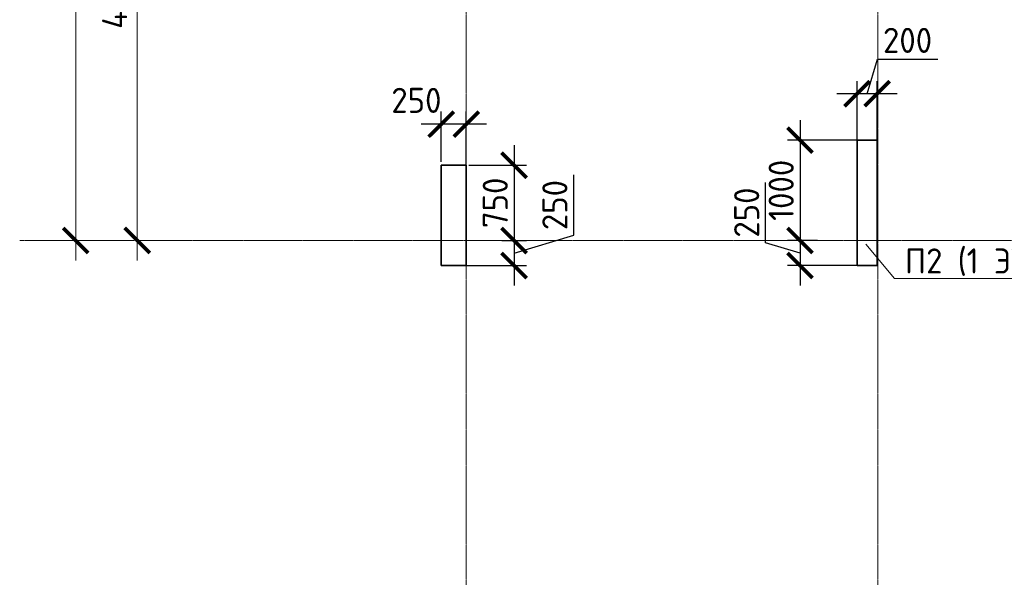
# Model space of a CAD drawing. Header units: millimetres. Extents: x 369815 to 1481759, y -423071 to -27917.
# Tile 128 of 256: x 438109 to 447915, y -125312 to -119753. Entities that reach past the tile are written whole.
import ezdxf
from ezdxf import colors
from ezdxf.entities.mleader import LeaderData, LeaderLine
from ezdxf.math import Vec2, Vec3

# ---------------------------------------------------------------- set-up
doc = ezdxf.new("R2010")
doc.units = ezdxf.units.MM
doc.linetypes.add('______5', pattern=[1100, 800, -100, 100, -100])
doc.linetypes.add('осевая', pattern=[50.8, 31.75, -6.35, 6.35, -6.35])
for name, color, linetype, lineweight in [('Выноски', 20, 'Continuous', 20), ('Оси', 40, '______5', 18), ('подоснова', 151, 'Continuous', 5), ('размер', 1, 'Continuous', 25), ('РАЗМЕРЫ', 1, 'Continuous', 9)]:
    doc.layers.add(name, color=color, linetype=linetype, lineweight=lineweight)
doc.layers.add('Колонна_ бетон', color=7, linetype='Continuous', lineweight=50, true_color=0xb4b496)
doc.styles.add('GOST-2.304_Type-B', font='GOST_Common.ttf')
doc.styles.add('ГОСТ', font='GOST_Common.ttf')
doc.dimstyles.new('СПДС', dxfattribs={"dimscale": 100, "dimtxt": 2.5, "dimasz": 2.5, "dimexe": 1.25, "dimexo": 0, "dimtad": 1, "dimdec": 0, "dimtxsty": 'GOST-2.304_Type-B', "dimblk": 'ARCHTICK', "dimcen": 2.5, "dimdle": 2, "dimadec": 0, "dimazin": 2, "dimtfac": 0.75, "dimtdec": 0, "dimtmove": 1, "dimatfit": 3, "dimfxl": 1, "dimtolj": 1, "dimarcsym": 1})

# ---------------------------------------------------------------- blocks, each defined once
blk = doc.blocks.new('_ArchTick')
at = {"color": 0, "linetype": 'ByBlock', "const_width": 0.15}
blk.add_lwpolyline([(-0.5, -0.5), (0.5, 0.5)], dxfattribs=at)
blk = doc.blocks.new('*D2368')
at = {"color": 0, "lineweight": -2, "transparency": 16777216}
for p, q in [((979756.2, -14892.9), (979756.2, 1907.1)), ((979756.2, 1707.1), (979881.2, 1707.1)), ((979756.2, -14692.9), (979881.2, -14692.9))]:
    blk.add_line(p, q, dxfattribs=at)
at = {"layer": 'DEFPOINTS', "color": 0, "transparency": 16777216}
for p in [(979756.2, 1707.1), (979756.2, 1707.1), (979756.2, -14692.9)]:
    blk.add_point(p, dxfattribs=at)
at = {"color": 0, "lineweight": -2, "transparency": 16777216, "xscale": 250, "yscale": 250, "zscale": 250}
for p, rotation in [((979756.2, 1707.1), 90), ((979756.2, -14692.9), 270)]:
    blk.add_blockref('_ArchTick', p, dxfattribs=dict(at, rotation=rotation))
at = {"color": 0, "transparency": 16777216, "insert": (979531.2, -6851.5), "char_height": 250, "width": 104166.667, "attachment_point": 5, "rotation": 90, "style": 'GOST-2.304_Type-B'}
blk.add_mtext('\\A1;16400', dxfattribs=at)
blk = doc.blocks.new('*D2349')
at = {"color": 0, "lineweight": -2, "transparency": 16777216}
for p, q in [((980368.8, -14892.9), (980368.8, -9592.9)), ((980368.8, -9792.9), (980493.8, -9792.9)), ((980368.8, -14692.9), (980493.8, -14692.9))]:
    blk.add_line(p, q, dxfattribs=at)
at = {"layer": 'DEFPOINTS', "color": 0, "transparency": 16777216}
for p in [(980368.8, -9792.9), (980368.8, -9792.9), (980368.8, -14692.9)]:
    blk.add_point(p, dxfattribs=at)
at = {"color": 0, "lineweight": -2, "transparency": 16777216, "xscale": 250, "yscale": 250, "zscale": 250}
for p, rotation in [((980368.8, -9792.9), 90), ((980368.8, -14692.9), 270)]:
    blk.add_blockref('_ArchTick', p, dxfattribs=dict(at, rotation=rotation))
at = {"color": 0, "transparency": 16777216, "insert": (980143.8, -12242.9), "char_height": 250, "width": 83333.333, "attachment_point": 5, "rotation": 90, "style": 'GOST-2.304_Type-B'}
blk.add_mtext('\\A1;4900', dxfattribs=at)
blk = doc.blocks.new('*D257')
at = {"layer": 'DEFPOINTS', "color": 0, "transparency": 16777216}
for p in [(446448, -120491.2), (446448, -121009.5), (446648, -121009.5)]:
    blk.add_point(p, dxfattribs=at)
at = {"layer": 'РАЗМЕРЫ', "color": 0, "lineweight": -2, "transparency": 16777216}
for p, q in [((446548, -120491.2), (446651.2, -120147.4)), ((446651.2, -120147.4), (447251.2, -120147.4)), ((446448, -121009.5), (446448, -120366.2)), ((446648, -121009.5), (446648, -120366.2)), ((446848, -120491.2), (446248, -120491.2))]:
    blk.add_line(p, q, dxfattribs=at)
at = {"layer": 'РАЗМЕРЫ', "color": 0, "lineweight": -2, "transparency": 16777216, "xscale": 250, "yscale": 250, "zscale": 250, "rotation": 180}
blk.add_blockref('_ArchTick', (446448, -120491.2), dxfattribs=at)
at = {"layer": 'РАЗМЕРЫ', "color": 0, "lineweight": -2, "transparency": 16777216, "xscale": 250, "yscale": 250, "zscale": 250}
blk.add_blockref('_ArchTick', (446648, -120491.2), dxfattribs=at)
at = {"layer": 'РАЗМЕРЫ', "color": 0, "transparency": 16777216, "insert": (446951.2, -119959.9), "char_height": 250, "attachment_point": 5, "style": 'GOST-2.304_Type-B'}
blk.add_mtext('\\A1;200', dxfattribs=at)
blk = doc.blocks.new('*D258')
at = {"layer": 'DEFPOINTS', "color": 0, "transparency": 16777216}
for p in [(446535.9, -120954.5, -360), (445880.1, -121954.7), (446055.6, -121954.7, -160)]:
    blk.add_point(p, dxfattribs=at)
at = {"layer": 'РАЗМЕРЫ', "color": 0, "lineweight": -2, "transparency": 16777216}
for p, q in [((445880.1, -120754.5), (445880.1, -122154.7)), ((446535.9, -120954.5), (445755.1, -120954.5)), ((446055.6, -121954.7), (445755.1, -121954.7))]:
    blk.add_line(p, q, dxfattribs=at)
at = {"layer": 'РАЗМЕРЫ', "color": 0, "lineweight": -2, "transparency": 16777216, "xscale": 250, "yscale": 250, "zscale": 250}
for p, rotation in [((445880.1, -120954.5), 90), ((445880.1, -121954.7), 270)]:
    blk.add_blockref('_ArchTick', p, dxfattribs=dict(at, rotation=rotation))
at = {"layer": 'РАЗМЕРЫ', "color": 0, "transparency": 16777216, "insert": (445692.6, -121454.6), "char_height": 250, "attachment_point": 5, "rotation": 90, "style": 'GOST-2.304_Type-B'}
blk.add_mtext('\\A1;1000', dxfattribs=at)
blk = doc.blocks.new('*D259')
at = {"layer": 'DEFPOINTS', "color": 0, "transparency": 16777216}
for p in [(442581.4, -121204.5), (442909.3, -121954.7, 160), (443032.6, -121954.7)]:
    blk.add_point(p, dxfattribs=at)
at = {"layer": 'размер', "color": 0, "lineweight": -2, "transparency": 16777216}
for p, q in [((443032.6, -121004.5), (443032.6, -122154.7)), ((442581.4, -121204.5), (443157.6, -121204.5)), ((442909.3, -121954.7), (443157.6, -121954.7))]:
    blk.add_line(p, q, dxfattribs=at)
at = {"layer": 'размер', "color": 0, "lineweight": -2, "transparency": 16777216, "xscale": 250, "yscale": 250, "zscale": 250}
for p, rotation in [((443032.6, -121204.5), 90), ((443032.6, -121954.7), 270)]:
    blk.add_blockref('_ArchTick', p, dxfattribs=dict(at, rotation=rotation))
at = {"layer": 'размер', "color": 0, "transparency": 16777216, "insert": (442845.1, -121579.6), "char_height": 250, "attachment_point": 5, "rotation": 90, "style": 'GOST-2.304_Type-B'}
blk.add_mtext('\\A1;750', dxfattribs=at)
blk = doc.blocks.new('*D260')
at = {"layer": 'DEFPOINTS', "color": 0, "transparency": 16777216}
for p in [(442306.2, -120795.3), (442306.2, -121170.3), (442556.5, -121254.5)]:
    blk.add_point(p, dxfattribs=at)
at = {"layer": 'размер', "color": 0, "lineweight": -2, "transparency": 16777216}
for p, q in [((442306.2, -121170.3), (442306.2, -120670.3)), ((442556.5, -121254.5), (442556.5, -120670.3)), ((442756.5, -120795.3), (442106.2, -120795.3))]:
    blk.add_line(p, q, dxfattribs=at)
at = {"layer": 'размер', "color": 0, "lineweight": -2, "transparency": 16777216, "xscale": 250, "yscale": 250, "zscale": 250, "rotation": 180}
blk.add_blockref('_ArchTick', (442306.2, -120795.3), dxfattribs=at)
at = {"layer": 'размер', "color": 0, "lineweight": -2, "transparency": 16777216, "xscale": 250, "yscale": 250, "zscale": 250}
blk.add_blockref('_ArchTick', (442556.5, -120795.3), dxfattribs=at)
at = {"layer": 'размер', "color": 0, "transparency": 16777216, "insert": (442059.4, -120557.9), "char_height": 250, "attachment_point": 5, "style": 'GOST-2.304_Type-B'}
blk.add_mtext('\\A1;250', dxfattribs=at)
blk = doc.blocks.new('*D261')
at = {"layer": 'DEFPOINTS', "color": 0, "transparency": 16777216}
for p in [(442909.3, -121954.7, -560), (442558.4, -122204.5, -560), (443032.6, -122204.5)]:
    blk.add_point(p, dxfattribs=at)
at = {"layer": 'размер', "color": 0, "lineweight": -2, "transparency": 16777216}
for p, q in [((443626.3, -121901.5), (443626.3, -121301.5)), ((443032.6, -121754.7), (443032.6, -122404.5)), ((442909.3, -121954.7), (443157.6, -121954.7)), ((443032.6, -122079.6), (443626.3, -121901.5)), ((442558.4, -122204.5), (443157.6, -122204.5))]:
    blk.add_line(p, q, dxfattribs=at)
at = {"layer": 'размер', "color": 0, "lineweight": -2, "transparency": 16777216, "xscale": 250, "yscale": 250, "zscale": 250}
for p, rotation in [((443032.6, -121954.7), 90), ((443032.6, -122204.5), 270)]:
    blk.add_blockref('_ArchTick', p, dxfattribs=dict(at, rotation=rotation))
at = {"layer": 'размер', "color": 0, "transparency": 16777216, "insert": (443438.8, -121601.5), "char_height": 250, "attachment_point": 5, "rotation": 90, "style": 'GOST-2.304_Type-B'}
blk.add_mtext('\\A1;250', dxfattribs=at)
blk = doc.blocks.new('*D262')
at = {"layer": 'DEFPOINTS', "color": 0, "transparency": 16777216}
for p in [(446055.6, -121954.7, -560), (445880.1, -122204.5), (446447.9, -122204.5, -760)]:
    blk.add_point(p, dxfattribs=at)
at = {"layer": 'РАЗМЕРЫ', "color": 0, "lineweight": -2, "transparency": 16777216}
for p, q in [((445536.4, -121976.5), (445536.4, -121376.5)), ((445880.1, -121754.7), (445880.1, -122404.5)), ((445880.1, -122079.6), (445536.4, -121976.5)), ((446055.6, -121954.7), (445755.1, -121954.7)), ((446447.9, -122204.5), (445755.1, -122204.5))]:
    blk.add_line(p, q, dxfattribs=at)
at = {"layer": 'РАЗМЕРЫ', "color": 0, "lineweight": -2, "transparency": 16777216, "xscale": 250, "yscale": 250, "zscale": 250}
for p, rotation in [((445880.1, -121954.7), 90), ((445880.1, -122204.5), 270)]:
    blk.add_blockref('_ArchTick', p, dxfattribs=dict(at, rotation=rotation))
at = {"layer": 'РАЗМЕРЫ', "color": 0, "transparency": 16777216, "insert": (445348.9, -121676.5), "char_height": 250, "attachment_point": 5, "rotation": 90, "style": 'GOST-2.304_Type-B'}
blk.add_mtext('\\A1;250', dxfattribs=at)
blk = doc.blocks.new('_None')
blk = doc.blocks.new('оси2')
at = {"layer": 'Оси', "color": 16, "linetype": 'осевая', "lineweight": 0, "ltscale": 0.5, "transparency": 33554687}
for p, q in [((983645.5, 5465.4), (983645.8, -20755.1)), ((987745.5, 5465.4), (987745.5, -20739.3)), ((979200, -14692.9), (1032582.1, -14692.9))]:
    blk.add_line(p, q, dxfattribs=at)
for base, p1, p2, picture, middle in [((979756.2, 1707.1), (979756.2, -14692.9), (979756.2, 1707.1), '*D2368', (979756.2, -6851.5)), ((980368.8, -9792.9), (980368.8, -14692.9), (980368.8, -9792.9), '*D2349', (980368.8, -12242.9))]:
    dim = blk.add_linear_dim(base=base, p1=p1, p2=p2, angle=90, dimstyle='СПДС', override={"dimgap": 1})
    dim.commit()
    dim.dimension.update_dxf_attribs({"geometry": picture, "text_midpoint": middle, "dimtype": 160})

msp = doc.modelspace()

# ---------------------------------------------------------------- linework, layer by layer
at = {"layer": 'Колонна_ бетон', "color": 180, "linetype": 'Continuous', "lineweight": 35, "transparency": 33554687}
for p, q in [((446447.9, -122204.5, -200), (446447.9, -120954.5, -200)), ((446447.9, -120954.5, -200), (446647.9, -120954.5, -200)), ((446647.9, -122204.5, -200), (446647.9, -120954.5, -200)), ((442306.2, -121204.5), (442556.5, -121204.5)), ((442306.2, -122204.5), (442306.2, -121204.5)), ((442556.2, -122204.5), (442556.2, -121204.5)), ((442306.2, -122204.5), (442558.4, -122204.5)), ((446447.9, -122204.5, -200), (446647.9, -122204.5, -200))]:
    msp.add_line(p, q, dxfattribs=at)

# ---------------------------------------------------------------- block references
at = {"layer": 'РАЗМЕРЫ'}
msp.add_blockref('оси2', (-541089.5, -107261.8), dxfattribs=at)

# ---------------------------------------------------------------- texts
at = {"layer": 'Выноски'}
note = msp.add_mtext_static_columns([''] * 2, width=18679.731, gutter_width=20.2, height=0, dxfattribs=dict(at, insert=(393294.8, -99507.3), char_height=250, attachment_point=1, style='ГОСТ'))
for column, words in zip([note] + note.columns.linked_columns, ['\\pi1500;{\\H2x;Общие указания:}\\P1.^IРабочая документация разработана в соответствии с заданием на проектирование, требованиями {\\H3x; }действующих технических регламентов, стандартов, сводов правил и других документов, содержащих установленные {\\H1.16667x; }требования.{\\H1.77778x; }\\P2.^IРабочая документация выполнена в соответствии со следующими нормативными и техническими {\\H1.57407x; }документами:{\\H1.64198x; }\\P-^IСП 20.13330.2016 "Нагрузки и воздействия";{\\H1.61934x; }\\P-^IСП 63.13330.2018 "Бетонные и железобетонные конструкции. Основные положения";{\\H1.62689x; }\\P-^IСП 70.13330.2012 "Несущие и ограждающие конструкции".{\\H1.62437x; }\\P4.^IЗа относительную отметку 0,000 принята отметка чистого пола первого этажа, соответствующая {\\H1.62521x; }абсолютной отметке 648,00 в Балтийской системе высот.{\\H1.62493x; }\\P{\\fISOCPEUR|b0|i0|c204|p34;5.^IПеречень видов работ, для которых необходимо составлять акты освидетельствования скрытых \\H1.62502x; \\H0.61538x;работ:\\H1.62499x; \\H0.61539x;\\P-^Iсоответствие арматуры (длина, диаметры, распределение по площади элементов, количество и т.д.), \\H1.725x; \\H0.57971x;закладных деталей рабочим чертежам;\\H1.67917x; \\H0.59553x;\\P-^Iустройство и армирование монолитных стен;\\H1.60694x; \\H0.6223x;\\P-^Iосвидетельствование опалубки перед бетонированием;\\H1.63102x; \\H0.61311x;\\P-^Iотбор контрольных проб бетона;\\H1.62299x; \\H0.61615x;\\P-^Iсоответствие законченных железобетонных конструкций проекту с отображением качества работ;\\H1.62567x; \\H0.61513x;\\P-^Iустройство монолитных конструкций, выполняемых в зимнее время;\\H1.62478x; \\H0.61547x;\\P\\fISOCPEUR|b0|i0|c0|p34;6.^I\\fISOCPEUR|b0|i0|c204|p34;Запрещается выполнение последующих работ при отсутствии актов освидетельствования \\H1.62507x; \\H0.61536x;предшествующих скрытых работ во всех случаях.\\H1.62498x; \\H0.61539x;\\P\\fISOCPEUR|b0|i0|c0|p34;7.^I\\fISOCPEUR|b0|i0|c204|p34;Арматура класса А240 и А500С по ГОСТ 34028-2016, материал монолитных конструкций - бетон \\H1.62501x; \\H0.61538x;тяжелый класса В25 по ГОСТ 26633-2015.\\H1.625x; \\H0.61539x;\\P\\fISOCPEUR|b0|i0|c0|p34;8.^I\\fISOCPEUR|b0|i0|c204|p34;Работы по бетонированию монолитных конструкций вести в соответствии со СП 70.13330.2012 \\H1.625x; \\H0.61538x;"Несущие и ограждающие конструкции".\\H1.625x; \\H0.61538x;\\P\\fISOCPEUR|b0|i0|c0|p34;9.^I\\fISOCPEUR|b0|i0|c204|p34;Все строительно-монтажные работы необходимо выполнять в соответствии со СНиП 12-03-2001 \\H1.625x; \\H0.61538x;"Безопасность труда в строительстве. Часть 1. Общие требования.", Безопасность труда в строительстве. Часть \\H1.625x; \\H0.61538x;2. Строительное производство". Строительство здания должно производиться в соответствии с проектом \\H1.625x; \\H0.61538x;производства работ (ППР).\\H1.725x; \\H0.57971x;\\P\\fISOCPEUR|b0|i0|c0|p34;10.^I\\fISOCPEUR|b0|i0|c204|p34;При отсутствии ППР производство строительно-монтажных работ запрещается.\\H1.67917x; \\H0.59553x;\\P\\fISOCPEUR|b0|i0|c0|p34;11.^I\\fISOCPEUR|b0|i0|c204|p34;Бетон следует укладывать в бетонные конструкции горизонтальными слоями одинаковой толщины без \\H1.60694x; \\H0.6223x;разрывов, с последовательным направлением укладки в одну сторону во всех слоях.\\H1.63102x; \\H0.61311x;\\P\\fISOCPEUR|b0|i0|c0|p34;12.^I\\fISOCPEUR|b0|i0|c204|p34;В начальный период твердения бетон необходимо защищать от попадания атмосферных осадков или \\H1.62299x; \\H0.61615x;потерь влаги.\\H1.62567x; \\H0.61513x;\\P\\fISOCPEUR|b0|i0|c0|p34;13.^I\\fISOCPEUR|b0|i0|c204|p34;Уход за свежеуложенным бетоном начинать сразу после укладки бетонной смеси и осуществлять до \\H1.62478x; \\H0.61547x;достижения прочности бетона не менее 70% от проектной.\\H1.62507x; \\H0.61536x;\\P\\fISOCPEUR|b0|i0|c0|p34;14.^I\\fISOCPEUR|b0|i0|c204|p34;Проект рассчитан на производство работ в период положительных температур. В случае выполнения \\H1.62498x; \\H0.61539x;работ при отрицательных температурах необходимо выполнять требования СНиП часть 3 по производству работ \\H1.62501x; \\H0.61538x;и ППР.\\H1.625x; \\H0.61539x;\\P\\fISOCPEUR|b0|i0|c0|p34;15.^I\\fISOCPEUR|b0|i0|c204|p34;При минимальной температуре воздуха до минус 15°С допускается:\\H1.625x; \\H0.61538x;\\P-^Iвыдерживание бетона в конструкции методом термоса, при предварительном разогреве бетонной \\H1.625x; \\H0.61538x;смеси, \\H1.625x; \\H0.61538x;\\P-^Iфорсированный электроразогрев бетона в конструкции с повторным уплотнением.\\H1.625x; \\H0.61538x;\\PПри минимальной температуре воздуха до минус 25°С допускается:\\H1.625x; \\H0.61538x;\\P-^Iобогрев бетона в греющей опалубке с помощью низкотемпературных электронагревателей,\\H1.625x; \\H0.61538x;\\P-^Iэлектродный сквозной прогреб бетона,\\H1.625x; \\H0.61538x;\\P-^Iэлектрообогрев с помощью греющего провода.\\H1.625x; \\H0.61538x;\\P}16.^IЗаполнителем для бетона служит щебень твердых пород, наибольшая фракция щебня не должна превышать {\\H1.625x; }40мм.{\\H1.625x; }\\P17.^IВ процессе бетонирования обеспечить соблюдение защитных слоев и мест положения рабочей арматуры {\\H1.625x; }согласно проекту. Величина защитного слоя продольной рабочей арматуры у боковых граней стен монолитных {\\H1.625x; }участков должны быть не менее 20мм и не менее диаметра продольной рабочей арматуры конструкции, величина {\\H1.625x; }защитного слоя поперечной арматуры - не менее 10мм. {\\H1.625x; }\\P\\pi0;             18.Крестовые соединения стержней продольной и поперечной арматуры, соединение стержней продольной {\\H1.625x; }арматуры по длине выполнить вязкой отожженой проволокой диаметром 2,0-3,0мм.{\\H1.625x; }\\P\\pi1500;{\\H1.625x; }', '']):
    column.text = words

# ---------------------------------------------------------------- dimensions: what is measured, and where the dimension line sits
at = {"layer": 'размер', "color": 146, "true_color": 0x006272}
dim = msp.add_linear_dim(base=(442306.2, -120795.3, -160), p1=(442556.5, -121254.5, -160), p2=(442306.2, -121170.3, -160), dimstyle='СПДС', dxfattribs=at)
dim.commit()
dim.dimension.update_dxf_attribs({"geometry": '*D260', "text_midpoint": (442059.4, -120745.4, -160), "dimtype": 160})
for base, p1, p2, picture, middle in [((443032.6, -121954.7, -160), (442581.4, -121204.5, -160), (442909.3, -121954.7), '*D259', (442845.1, -121579.6, -160)), ((443032.6, -122204.5, 560), (442909.3, -121954.7), (442558.4, -122204.5), '*D261', (443438.8, -121839, 560))]:
    dim = msp.add_linear_dim(base=base, p1=p1, p2=p2, angle=90, dimstyle='СПДС', dxfattribs=at)
    dim.commit()
    dim.dimension.update_dxf_attribs({"geometry": picture, "text_midpoint": middle})
at = {"layer": 'РАЗМЕРЫ', "color": 146, "true_color": 0x006272}
dim = msp.add_linear_dim(base=(446448, -120491.2), p1=(446648, -121009.5), p2=(446448, -121009.5), dimstyle='СПДС', override={"dimtofl": 0}, dxfattribs=at)
dim.commit()
dim.dimension.update_dxf_attribs({"geometry": '*D257', "text_midpoint": (446713.7, -119959.9)})
for base, p1, p2, picture, middle in [((445880.1, -121954.7, 160), (446535.9, -120954.5, -200), (446055.6, -121954.7), '*D258', (445692.6, -121454.6, 160)), ((445880.1, -122204.5, 560), (446055.6, -121954.7), (446447.9, -122204.5, -200), '*D262', (445348.9, -121914, 560))]:
    dim = msp.add_linear_dim(base=base, p1=p1, p2=p2, angle=90, dimstyle='СПДС', override={"dimtofl": 0}, dxfattribs=at)
    dim.commit()
    dim.dimension.update_dxf_attribs({"geometry": picture, "text_midpoint": middle})

# ---------------------------------------------------------------- leaders
at = {"layer": 'подоснова', "color": 2, "ltscale": 0.3}
ml = msp.add_multileader_mtext('Standard', dxfattribs=at)
ml.set_content(' П2 (1 ЭТ)', color=2, style='GOST-2.304_Type-B')
ml.set_leader_properties(color=256, linetype='ByLayer', lineweight=15)
ml.set_arrow_properties(name='NONE')
ml.build(insert=Vec2(0, 0))
ml.multileader.update_dxf_attribs({"text_left_attachment_type": 6, "text_right_attachment_type": 6, "dogleg_length": 0.1, "arrow_head_size": 18})
ctx = ml.context
ctx.base_point, ctx.char_height, ctx.arrow_head_size, ctx.landing_gap_size, ctx.plane_origin = Vec3(446820.5, -122333.6, 180), 250, 18, 20, Vec3(437189.4, -118113.5, 180)
ctx.left_attachment, ctx.right_attachment, ctx.text_align_type = 6, 6, 1
notes = []
notes.append((ctx, [(0, (1, 1, 0), (446820.4, -122333.6, 180), (1, 0), 0.1, [(0, [(446534, -121992.7, 180)], 0, [])])]))
ctx.mtext.insert, ctx.mtext.alignment, ctx.mtext.flow_direction = Vec3(447506.4, -122033.6, 180), 2, 5
for ctx, leaders in notes:
    for number, flags, end, landing, length, lines in leaders:
        leader = LeaderData()
        leader.index, (leader.has_last_leader_line, leader.has_dogleg_vector, leader.attachment_direction) = number, flags
        leader.last_leader_point, leader.dogleg_vector, leader.dogleg_length = Vec3(end), Vec3(landing), length
        for number, points, colour, breaks in lines:
            line = LeaderLine()
            line.index, line.vertices, line.color, line.breaks = number, Vec3.list(points), colors.encode_raw_color(colour), breaks
            leader.lines.append(line)
        ctx.leaders.append(leader)

doc.saveas('drawing.dxf')
